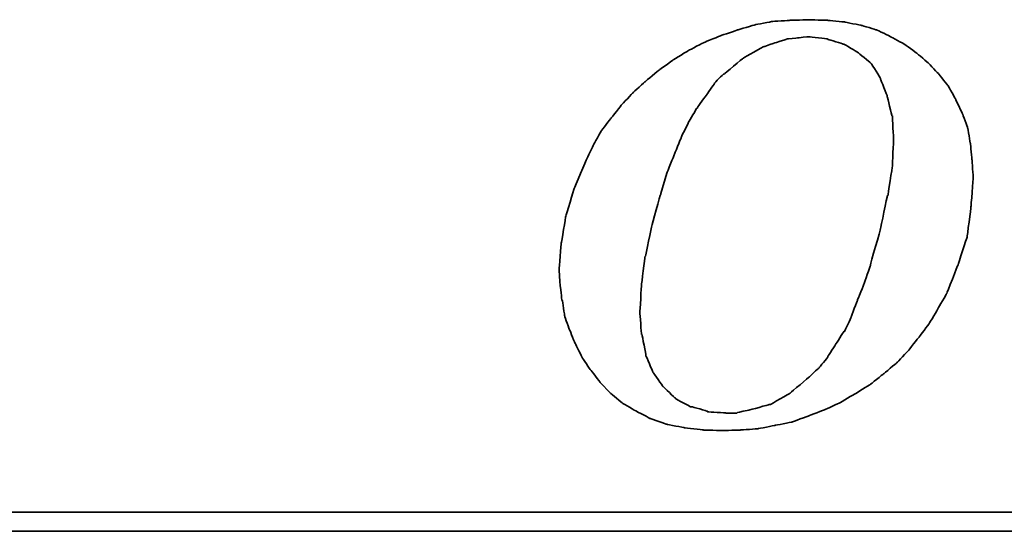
# Model space of a CAD drawing. Header units: millimetres. Extents: x 303 to 565, y 61 to 171.
# Tile 35 of 52: x 498.71 to 506.77, y 97.67 to 101.85. Entities that reach past the tile are written whole.
import ezdxf

# ---------------------------------------------------------------- set-up
doc = ezdxf.new("R2010")
doc.units = ezdxf.units.MM
doc.layers.add('DIM', color=4, linetype='Continuous')
doc.layers.add('layer 1', color=7, linetype='Continuous')

# ---------------------------------------------------------------- blocks, each defined once
blk = doc.blocks.new('TBI MOTION logo(完整正式版)')
at = {"layer": 'layer 1', "color": 22, "lineweight": 35}
for points, knots in [([(-11.34375, -6.98375), (-11.34375, -6.98375), (-10.91375, -7.43875), (-10.91375, -7.43875), (-10.91375, -7.43875), (-10.91375, -7.43875), (-10.38625, -7.87125), (-10.38625, -7.87125), (-10.38625, -7.87125), (-10.38625, -7.87125), (-9.81125, -8.20375), (-9.81125, -8.20375), (-9.81125, -8.20375), (-9.81125, -8.20375), (-9.21125, -8.51875), (-9.21125, -8.51875), (-9.21125, -8.51875), (-9.21125, -8.51875), (-8.51625, -8.75875), (-8.51625, -8.75875), (-8.51625, -8.75875), (-8.51625, -8.75875), (-7.77125, -8.90375), (-7.77125, -8.90375), (-7.77125, -8.90375), (-7.77125, -8.90375), (-6.97875, -8.99875), (-6.97875, -8.99875), (-6.97875, -8.99875), (-6.97875, -8.99875), (-6.14125, -9.02375), (-6.14125, -9.02375), (-6.14125, -9.02375), (-6.14125, -9.02375), (-5.37125, -8.99875), (-5.37125, -8.99875), (-5.37125, -8.99875), (-5.37125, -8.99875), (-4.65375, -8.94875), (-4.65375, -8.94875), (-4.65375, -8.94875), (-4.65375, -8.94875), (-3.93375, -8.80625), (-3.93375, -8.80625), (-3.93375, -8.80625), (-3.93375, -8.80625), (-3.21375, -8.66375), (-3.21375, -8.66375), (-3.21375, -8.66375), (-3.21375, -8.66375), (-2.49375, -8.39875), (-2.49375, -8.39875), (-2.49375, -8.39875), (-2.49375, -8.39875), (-1.79875, -8.13375), (-1.79875, -8.13375), (-1.79875, -8.13375), (-1.79875, -8.13375), (-1.17375, -7.84375), (-1.17375, -7.84375), (-1.17375, -7.84375), (-1.17375, -7.84375), (-0.52375, -7.46375), (-0.52375, -7.46375), (-0.52375, -7.46375), (-0.52375, -7.46375), (0.10124, -7.07875), (0.10124, -7.07875), (0.10124, -7.07875), (0.10124, -7.07875), (0.67625, -6.62375), (0.67625, -6.62375), (0.67625, -6.62375), (0.67625, -6.62375), (1.24874, -6.14375), (1.24874, -6.14375), (1.24874, -6.14375), (1.24874, -6.14375), (1.72874, -5.64125), (1.72874, -5.64125), (1.72874, -5.64125), (1.72874, -5.64125), (2.18624, -5.06375), (2.18624, -5.06375), (2.18624, -5.06375), (2.18624, -5.06375), (2.61625, -4.48874), (2.61625, -4.48874), (2.61625, -4.48874), (2.61625, -4.48874), (3.00125, -3.83874), (3.00125, -3.83874), (3.00125, -3.83874), (3.00125, -3.83874), (3.36124, -3.21374), (3.36124, -3.21374), (3.36124, -3.21374), (3.36124, -3.21374), (3.84374, -1.99125), (3.84374, -1.99125), (3.84374, -1.99125), (3.84374, -1.99125), (4.22625, -0.81875), (4.22625, -0.81875), (4.22625, -0.81875), (4.22625, -0.81875), (4.39125, 0.45624), (4.39125, 0.45624), (4.39125, 0.45624), (4.39125, 0.45624), (4.48874, 1.70124), (4.48874, 1.70124), (4.48874, 1.70124), (4.48874, 1.70124), (4.43874, 2.44625), (4.43874, 2.44625), (4.43874, 2.44625), (4.43874, 2.44625), (4.36874, 3.14125), (4.36874, 3.14125), (4.36874, 3.14125), (4.36874, 3.14125), (4.25125, 3.81125), (4.25125, 3.81125), (4.25125, 3.81125), (4.25125, 3.81125), (4.03124, 4.41125), (4.03124, 4.41125), (4.03124, 4.41125), (4.03124, 4.41125), (3.74374, 5.01125), (3.74374, 5.01125), (3.74374, 5.01125), (3.74374, 5.01125), (3.43124, 5.58875), (3.43124, 5.58875), (3.43124, 5.58875), (3.43124, 5.58875), (3.02625, 6.09125), (3.02625, 6.09125), (3.02625, 6.09125), (3.02625, 6.09125), (2.59374, 6.54875), (2.59374, 6.54875), (2.59374, 6.54875), (2.59374, 6.54875), (2.09124, 6.98125), (2.09124, 6.98125), (2.09124, 6.98125), (2.09124, 6.98125), (1.56124, 7.36625), (1.56124, 7.36625), (1.56124, 7.36625), (1.56124, 7.36625), (0.98624, 7.67625), (0.98624, 7.67625), (0.98624, 7.67625), (0.98624, 7.67625), (0.38624, 7.96375), (0.38624, 7.96375), (0.38624, 7.96375), (0.38624, 7.96375), (-0.25875, 8.15625), (-0.25875, 8.15625), (-0.25875, 8.15625), (-0.25875, 8.15625), (-0.98125, 8.30125), (-0.98125, 8.30125), (-0.98125, 8.30125), (-0.98125, 8.30125), (-1.70124, 8.37125), (-1.70124, 8.37125), (-1.70124, 8.37125), (-1.70124, 8.37125), (-2.49375, 8.39624), (-2.49375, 8.39624), (-2.49375, 8.39624), (-2.49375, 8.39624), (-3.28625, 8.37125), (-3.28625, 8.37125), (-3.28625, 8.37125), (-3.28625, 8.37125), (-4.05125, 8.32125), (-4.05125, 8.32125), (-4.05125, 8.32125), (-4.05125, 8.32125), (-4.77375, 8.18125), (-4.77375, 8.18125), (-4.77375, 8.18125), (-4.77375, 8.18125), (-5.51625, 7.96375), (-5.51625, 7.96375), (-5.51625, 7.96375), (-5.51625, 7.96375), (-6.21125, 7.72625), (-6.21125, 7.72625), (-6.21125, 7.72625), (-6.21125, 7.72625), (-6.92875, 7.43625), (-6.92875, 7.43625), (-6.92875, 7.43625), (-6.92875, 7.43625), (-7.57875, 7.10125), (-7.57875, 7.10125), (-7.57875, 7.10125), (-7.57875, 7.10125), (-8.24875, 6.69125), (-8.24875, 6.69125), (-8.24875, 6.69125), (-8.24875, 6.69125), (-8.84875, 6.26125), (-8.84875, 6.26125), (-8.84875, 6.26125), (-8.84875, 6.26125), (-9.42625, 5.78125), (-9.42625, 5.78125), (-9.42625, 5.78125), (-9.42625, 5.78125), (-9.95375, 5.30125), (-9.95375, 5.30125), (-9.95375, 5.30125), (-9.95375, 5.30125), (-10.43375, 4.79624), (-10.43375, 4.79624), (-10.43375, 4.79624), (-10.43375, 4.79624), (-10.88875, 4.22125), (-10.88875, 4.22125), (-10.88875, 4.22125), (-10.88875, 4.22125), (-11.29875, 3.69375), (-11.29875, 3.69375), (-11.29875, 3.69375), (-11.29875, 3.69375), (-11.63375, 3.09125), (-11.63375, 3.09125), (-11.63375, 3.09125), (-11.63375, 3.09125), (-11.91875, 2.49625), (-11.91875, 2.49625), (-11.91875, 2.49625), (-11.91875, 2.49625), (-12.44875, 1.24625), (-12.44875, 1.24625), (-12.44875, 1.24625), (-12.44875, 1.24625), (-12.80875, 0.06874), (-12.80875, 0.06874), (-12.80875, 0.06874), (-12.80875, 0.06874), (-12.99875, -1.07875), (-12.99875, -1.07875), (-12.99875, -1.07875), (-12.99875, -1.07875), (-13.09375, -2.18375), (-13.09375, -2.18375), (-13.09375, -2.18375), (-13.09375, -2.18375), (-13.04875, -2.85375), (-13.04875, -2.85375), (-13.04875, -2.85375), (-13.04875, -2.85375), (-12.97375, -3.50375), (-12.97375, -3.50375), (-12.97375, -3.50375), (-12.97375, -3.50375), (-12.95375, -3.50375), (-12.95375, -3.50375), (-12.95375, -3.50375), (-12.95375, -3.50375), (-12.85375, -4.17375), (-12.85375, -4.17375), (-12.85375, -4.17375), (-12.85375, -4.17375), (-12.63875, -4.77624), (-12.63875, -4.77624), (-12.63875, -4.77624), (-12.63875, -4.77624), (-12.39875, -5.35125), (-12.39875, -5.35125), (-12.39875, -5.35125), (-12.39875, -5.35125), (-12.11375, -5.92875), (-12.11375, -5.92875), (-12.11375, -5.92875), (-12.11375, -5.92875), (-11.75375, -6.45375), (-11.75375, -6.45375), (-11.75375, -6.45375), (-11.75375, -6.45375), (-11.34375, -6.98375), (-11.34375, -6.98375)], [0, 0, 0, 0, 0.01369863, 0.01369863, 0.01369863, 0.01369864, 0.02739726, 0.02739726, 0.02739726, 0.02739727, 0.04109589, 0.04109589, 0.04109589, 0.0410959, 0.05479452, 0.05479452, 0.05479452, 0.05479453, 0.06849315, 0.06849315, 0.06849315, 0.06849316, 0.08219178, 0.08219178, 0.08219178, 0.08219179, 0.09589041, 0.09589041, 0.09589041, 0.09589042, 0.10958904, 0.10958904, 0.10958904, 0.10958905, 0.12328767, 0.12328767, 0.12328767, 0.12328768, 0.1369863, 0.1369863, 0.1369863, 0.13698631, 0.15068493, 0.15068493, 0.15068493, 0.15068494, 0.16438356, 0.16438356, 0.16438356, 0.16438357, 0.17808219, 0.17808219, 0.17808219, 0.1780822, 0.19178082, 0.19178082, 0.19178082, 0.19178083, 0.20547945, 0.20547945, 0.20547945, 0.20547946, 0.21917808, 0.21917808, 0.21917808, 0.21917809, 0.23287671, 0.23287671, 0.23287671, 0.23287672, 0.24657534, 0.24657534, 0.24657534, 0.24657535, 0.26027397, 0.26027397, 0.26027397, 0.26027398, 0.2739726, 0.2739726, 0.2739726, 0.27397261, 0.28767123, 0.28767123, 0.28767123, 0.28767124, 0.30136986, 0.30136986, 0.30136986, 0.30136987, 0.31506849, 0.31506849, 0.31506849, 0.3150685, 0.32876712, 0.32876712, 0.32876712, 0.32876713, 0.34246575, 0.34246575, 0.34246575, 0.34246576, 0.35616438, 0.35616438, 0.35616438, 0.35616439, 0.36986301, 0.36986301, 0.36986301, 0.36986302, 0.38356164, 0.38356164, 0.38356164, 0.38356165, 0.39726027, 0.39726027, 0.39726027, 0.39726028, 0.4109589, 0.4109589, 0.4109589, 0.41095891, 0.42465753, 0.42465753, 0.42465753, 0.42465754, 0.43835616, 0.43835616, 0.43835616, 0.43835617, 0.45205479, 0.45205479, 0.45205479, 0.4520548, 0.46575342, 0.46575342, 0.46575342, 0.46575343, 0.47945205, 0.47945205, 0.47945205, 0.47945206, 0.49315068, 0.49315068, 0.49315068, 0.49315069, 0.50684932, 0.50684932, 0.50684932, 0.50684933, 0.52054795, 0.52054795, 0.52054795, 0.52054796, 0.53424658, 0.53424658, 0.53424658, 0.53424659, 0.54794521, 0.54794521, 0.54794521, 0.54794522, 0.56164384, 0.56164384, 0.56164384, 0.56164385, 0.57534247, 0.57534247, 0.57534247, 0.57534248, 0.5890411, 0.5890411, 0.5890411, 0.58904111, 0.60273973, 0.60273973, 0.60273973, 0.60273974, 0.61643836, 0.61643836, 0.61643836, 0.61643837, 0.63013699, 0.63013699, 0.63013699, 0.630137, 0.64383562, 0.64383562, 0.64383562, 0.64383563, 0.65753425, 0.65753425, 0.65753425, 0.65753426, 0.67123288, 0.67123288, 0.67123288, 0.67123289, 0.68493151, 0.68493151, 0.68493151, 0.68493152, 0.69863014, 0.69863014, 0.69863014, 0.69863015, 0.71232877, 0.71232877, 0.71232877, 0.71232878, 0.7260274, 0.7260274, 0.7260274, 0.72602741, 0.73972603, 0.73972603, 0.73972603, 0.73972604, 0.75342466, 0.75342466, 0.75342466, 0.75342467, 0.76712329, 0.76712329, 0.76712329, 0.7671233, 0.78082192, 0.78082192, 0.78082192, 0.78082193, 0.79452055, 0.79452055, 0.79452055, 0.79452056, 0.80821918, 0.80821918, 0.80821918, 0.80821919, 0.82191781, 0.82191781, 0.82191781, 0.82191782, 0.83561644, 0.83561644, 0.83561644, 0.83561645, 0.84931507, 0.84931507, 0.84931507, 0.84931508, 0.8630137, 0.8630137, 0.8630137, 0.86301371, 0.87671233, 0.87671233, 0.87671233, 0.87671234, 0.89041096, 0.89041096, 0.89041096, 0.89041097, 0.90410959, 0.90410959, 0.90410959, 0.9041096, 0.91780822, 0.91780822, 0.91780822, 0.91780823, 0.93150685, 0.93150685, 0.93150685, 0.93150686, 0.94520548, 0.94520548, 0.94520548, 0.94520549, 0.95890411, 0.95890411, 0.95890411, 0.95890412, 0.97260274, 0.97260274, 0.97260274, 0.97260275, 0.98630137, 0.98630137, 0.98630137, 0.98630138, 1, 1, 1, 1]), ([(-8.77875, 1.03124), (-8.77875, 1.03124), (-8.51625, 1.89625), (-8.51625, 1.89625), (-8.51625, 1.89625), (-8.51625, 1.89625), (-8.20375, 2.66375), (-8.20375, 2.66375), (-8.20375, 2.66375), (-8.20375, 2.66375), (-7.91625, 3.38125), (-7.91625, 3.38125), (-7.91625, 3.38125), (-7.91625, 3.38125), (-7.91625, 3.40624), (-7.91625, 3.40624), (-7.91625, 3.40624), (-7.91625, 3.40624), (-7.57875, 4.07624), (-7.57875, 4.07624), (-7.57875, 4.07624), (-7.57875, 4.07624), (-7.24375, 4.65125), (-7.24375, 4.65125), (-7.24375, 4.65125), (-7.24375, 4.65125), (-7.21875, 4.65125), (-7.21875, 4.65125), (-7.21875, 4.65125), (-7.21875, 4.65125), (-7.21875, 4.67624), (-7.21875, 4.67624), (-7.21875, 4.67624), (-7.21875, 4.67624), (-6.83625, 5.20375), (-6.83625, 5.20375), (-6.83625, 5.20375), (-6.83625, 5.20375), (-6.49875, 5.68625), (-6.49875, 5.68625), (-6.49875, 5.68625), (-6.49875, 5.68625), (-6.49875, 5.70625), (-6.49875, 5.70625), (-6.49875, 5.70625), (-6.49875, 5.70625), (-6.11625, 6.09125), (-6.11625, 6.09125), (-6.11625, 6.09125), (-6.11625, 6.09125), (-6.09125, 6.09125), (-6.09125, 6.09125), (-6.09125, 6.09125), (-6.09125, 6.09125), (-5.27375, 6.76625), (-5.27375, 6.76625), (-5.27375, 6.76625), (-5.27375, 6.76625), (-5.24875, 6.76625), (-5.24875, 6.76625), (-5.24875, 6.76625), (-5.24875, 6.76625), (-5.24875, 6.78625), (-5.24875, 6.78625), (-5.24875, 6.78625), (-5.24875, 6.78625), (-4.38875, 7.26624), (-4.38875, 7.26624), (-4.38875, 7.26624), (-4.38875, 7.26624), (-4.36125, 7.26624), (-4.36125, 7.26624), (-4.36125, 7.26624), (-4.36125, 7.26624), (-3.93375, 7.41125), (-3.93375, 7.41125), (-3.93375, 7.41125), (-3.93375, 7.41125), (-3.47375, 7.55625), (-3.47375, 7.55625), (-3.47375, 7.55625), (-3.47375, 7.55625), (-3.45375, 7.55625), (-3.45375, 7.55625), (-3.45375, 7.55625), (-3.45375, 7.55625), (-3.42875, 7.58124), (-3.42875, 7.58124), (-3.42875, 7.58124), (-3.42875, 7.58124), (-2.97375, 7.62625), (-2.97375, 7.62625), (-2.97375, 7.62625), (-2.97375, 7.62625), (-2.49375, 7.67625), (-2.49375, 7.67625), (-2.49375, 7.67625), (-2.49375, 7.67625), (-2.46875, 7.67625), (-2.46875, 7.67625), (-2.46875, 7.67625), (-2.46875, 7.67625), (-1.70124, 7.58124), (-1.70124, 7.58124), (-1.70124, 7.58124), (-1.70124, 7.58124), (-1.67875, 7.55625), (-1.67875, 7.55625), (-1.67875, 7.55625), (-1.67875, 7.55625), (-1.65375, 7.55625), (-1.65375, 7.55625), (-1.65375, 7.55625), (-1.65375, 7.55625), (-1.03125, 7.36625), (-1.03125, 7.36625), (-1.03125, 7.36625), (-1.03125, 7.36625), (-1.00625, 7.36625), (-1.00625, 7.36625), (-1.00625, 7.36625), (-1.00625, 7.36625), (-0.43124, 7.02624), (-0.43124, 7.02624), (-0.43124, 7.02624), (-0.43124, 7.02624), (-0.40625, 7.00624), (-0.40625, 7.00624), (-0.40625, 7.00624), (-0.40625, 7.00624), (0.12124, 6.57124), (0.12124, 6.57124), (0.12124, 6.57124), (0.12124, 6.57124), (0.14624, 6.54875), (0.14624, 6.54875), (0.14624, 6.54875), (0.14624, 6.54875), (0.17124, 6.52375), (0.17124, 6.52375), (0.17124, 6.52375), (0.17124, 6.52375), (0.55625, 5.89875), (0.55625, 5.89875), (0.55625, 5.89875), (0.55625, 5.89875), (0.55625, 5.87625), (0.55625, 5.87625), (0.55625, 5.87625), (0.55625, 5.87625), (0.84124, 5.15625), (0.84124, 5.15625), (0.84124, 5.15625), (0.84124, 5.15625), (0.84124, 5.13125), (0.84124, 5.13125), (0.84124, 5.13125), (0.84124, 5.13125), (1.03624, 4.31875), (1.03624, 4.31875), (1.03624, 4.31875), (1.03624, 4.31875), (1.05624, 4.31875), (1.05624, 4.31875), (1.05624, 4.31875), (1.05624, 4.31875), (1.05624, 4.29125), (1.05624, 4.29125), (1.05624, 4.29125), (1.05624, 4.29125), (1.10625, 3.33125), (1.10625, 3.33125), (1.10625, 3.33125), (1.10625, 3.33125), (1.10625, 3.30875), (1.10625, 3.30875), (1.10625, 3.30875), (1.10625, 3.30875), (1.05624, 2.20624), (1.05624, 2.20624), (1.05624, 2.20624), (1.05624, 2.20624), (1.05624, 2.18124), (1.05624, 2.18124), (1.05624, 2.18124), (1.05624, 2.18124), (0.86624, 0.93624), (0.86624, 0.93624), (0.86624, 0.93624), (0.86624, 0.93624), (0.84124, 0.93624), (0.84124, 0.93624), (0.84124, 0.93624), (0.84124, 0.93624), (0.55625, -0.45874), (0.55625, -0.45874), (0.55625, -0.45874), (0.55625, -0.45874), (0.12124, -1.99125), (0.12124, -1.99125), (0.12124, -1.99125), (0.12124, -1.99125), (0.12124, -2.01874), (0.12124, -2.01874), (0.12124, -2.01874), (0.12124, -2.01874), (-0.13874, -2.78375), (-0.13874, -2.78375), (-0.13874, -2.78375), (-0.13874, -2.78375), (-0.43124, -3.50375), (-0.43124, -3.50375), (-0.43124, -3.50375), (-0.43124, -3.50375), (-0.69375, -4.19875), (-0.69375, -4.19875), (-0.69375, -4.19875), (-0.69375, -4.19875), (-0.69375, -4.22375), (-0.69375, -4.22375), (-0.69375, -4.22375), (-0.69375, -4.22375), (-0.98125, -4.82374), (-0.98125, -4.82374), (-0.98125, -4.82374), (-0.98125, -4.82374), (-1.00625, -4.82374), (-1.00625, -4.82374), (-1.00625, -4.82374), (-1.00625, -4.82374), (-1.33875, -5.35125), (-1.33875, -5.35125), (-1.33875, -5.35125), (-1.33875, -5.35125), (-1.67875, -5.87875), (-1.67875, -5.87875), (-1.67875, -5.87875), (-1.67875, -5.87875), (-1.67875, -5.90375), (-1.67875, -5.90375), (-1.67875, -5.90375), (-1.67875, -5.90375), (-2.05875, -6.35875), (-2.05875, -6.35875), (-2.05875, -6.35875), (-2.05875, -6.35875), (-2.08375, -6.38375), (-2.08375, -6.38375), (-2.08375, -6.38375), (-2.08375, -6.38375), (-2.46875, -6.74375), (-2.46875, -6.74375), (-2.46875, -6.74375), (-2.46875, -6.74375), (-3.25875, -7.41625), (-3.25875, -7.41625), (-3.25875, -7.41625), (-3.25875, -7.41625), (-3.28625, -7.43875), (-3.28625, -7.43875), (-3.28625, -7.43875), (-3.28625, -7.43875), (-4.12375, -7.91875), (-4.12375, -7.91875), (-4.12375, -7.91875), (-4.12375, -7.91875), (-4.14875, -7.91875), (-4.14875, -7.91875), (-4.14875, -7.91875), (-4.14875, -7.91875), (-4.17125, -7.91875), (-4.17125, -7.91875), (-4.17125, -7.91875), (-4.17125, -7.91875), (-5.03375, -8.15875), (-5.03375, -8.15875), (-5.03375, -8.15875), (-5.03375, -8.15875), (-5.51625, -8.25625), (-5.51625, -8.25625), (-5.51625, -8.25625), (-5.51625, -8.25625), (-5.54125, -8.27875), (-5.54125, -8.27875), (-5.54125, -8.27875), (-5.54125, -8.27875), (-5.56375, -8.27875), (-5.56375, -8.27875), (-5.56375, -8.27875), (-5.56375, -8.27875), (-5.99625, -8.27875), (-5.99625, -8.27875), (-5.99625, -8.27875), (-5.99625, -8.27875), (-6.76375, -8.23125), (-6.76375, -8.23125), (-6.76375, -8.23125), (-6.76375, -8.23125), (-6.78875, -8.23125), (-6.78875, -8.23125), (-6.78875, -8.23125), (-6.78875, -8.23125), (-6.78875, -8.20375), (-6.78875, -8.20375), (-6.78875, -8.20375), (-6.78875, -8.20375), (-7.45875, -8.01375), (-7.45875, -8.01375), (-7.45875, -8.01375), (-7.45875, -8.01375), (-7.48375, -8.01375), (-7.48375, -8.01375), (-7.48375, -8.01375), (-7.48375, -8.01375), (-7.50875, -8.01375), (-7.50875, -8.01375), (-7.50875, -8.01375), (-7.50875, -8.01375), (-8.13125, -7.67875), (-8.13125, -7.67875), (-8.13125, -7.67875), (-8.13125, -7.67875), (-8.15625, -7.65375), (-8.15625, -7.65375), (-8.15625, -7.65375), (-8.15625, -7.65375), (-8.65875, -7.17375), (-8.65875, -7.17375), (-8.65875, -7.17375), (-8.65875, -7.17375), (-8.68375, -7.14875), (-8.68375, -7.14875), (-8.68375, -7.14875), (-8.68375, -7.14875), (-9.08875, -6.57375), (-9.08875, -6.57375), (-9.08875, -6.57375), (-9.08875, -6.57375), (-9.11375, -6.54875), (-9.11375, -6.54875), (-9.11375, -6.54875), (-9.11375, -6.54875), (-9.11375, -6.52875), (-9.11375, -6.52875), (-9.11375, -6.52875), (-9.11375, -6.52875), (-9.40375, -5.85375), (-9.40375, -5.85375), (-9.40375, -5.85375), (-9.40375, -5.85375), (-9.40375, -5.82875), (-9.40375, -5.82875), (-9.40375, -5.82875), (-9.40375, -5.82875), (-9.56875, -4.96875), (-9.56875, -4.96875), (-9.56875, -4.96875), (-9.56875, -4.96875), (-9.59375, -4.94375), (-9.59375, -4.94375), (-9.59375, -4.94375), (-9.59375, -4.94375), (-9.66375, -4.03375), (-9.66375, -4.03375), (-9.66375, -4.03375), (-9.66375, -4.03375), (-9.66375, -4.00875), (-9.66375, -4.00875), (-9.66375, -4.00875), (-9.66375, -4.00875), (-9.59375, -2.85375), (-9.59375, -2.85375), (-9.59375, -2.85375), (-9.59375, -2.85375), (-9.45125, -1.65875), (-9.45125, -1.65875), (-9.45125, -1.65875), (-9.45125, -1.65875), (-9.42625, -1.63375), (-9.42625, -1.63375), (-9.42625, -1.63375), (-9.42625, -1.63375), (-9.16125, -0.33875), (-9.16125, -0.33875), (-9.16125, -0.33875), (-9.16125, -0.33875), (-8.77875, 1.00624), (-8.77875, 1.00624), (-8.77875, 1.00624), (-8.77875, 1.00624), (-8.77875, 1.03124), (-8.77875, 1.03124)], [0, 0, 0, 0, 0.01020408, 0.01020408, 0.01020408, 0.01020409, 0.02040816, 0.02040816, 0.02040816, 0.02040817, 0.03061224, 0.03061224, 0.03061224, 0.03061225, 0.04081633, 0.04081633, 0.04081633, 0.04081634, 0.05102041, 0.05102041, 0.05102041, 0.05102042, 0.06122449, 0.06122449, 0.06122449, 0.0612245, 0.07142857, 0.07142857, 0.07142857, 0.07142858, 0.08163265, 0.08163265, 0.08163265, 0.08163266, 0.09183673, 0.09183673, 0.09183673, 0.09183674, 0.10204082, 0.10204082, 0.10204082, 0.10204083, 0.1122449, 0.1122449, 0.1122449, 0.11224491, 0.12244898, 0.12244898, 0.12244898, 0.12244899, 0.13265306, 0.13265306, 0.13265306, 0.13265307, 0.14285714, 0.14285714, 0.14285714, 0.14285715, 0.15306122, 0.15306122, 0.15306122, 0.15306123, 0.16326531, 0.16326531, 0.16326531, 0.16326532, 0.17346939, 0.17346939, 0.17346939, 0.1734694, 0.18367347, 0.18367347, 0.18367347, 0.18367348, 0.19387755, 0.19387755, 0.19387755, 0.19387756, 0.20408163, 0.20408163, 0.20408163, 0.20408164, 0.21428571, 0.21428571, 0.21428571, 0.21428572, 0.2244898, 0.2244898, 0.2244898, 0.22448981, 0.23469388, 0.23469388, 0.23469388, 0.23469389, 0.24489796, 0.24489796, 0.24489796, 0.24489797, 0.25510204, 0.25510204, 0.25510204, 0.25510205, 0.26530612, 0.26530612, 0.26530612, 0.26530613, 0.2755102, 0.2755102, 0.2755102, 0.27551021, 0.28571429, 0.28571429, 0.28571429, 0.2857143, 0.29591837, 0.29591837, 0.29591837, 0.29591838, 0.30612245, 0.30612245, 0.30612245, 0.30612246, 0.31632653, 0.31632653, 0.31632653, 0.31632654, 0.32653061, 0.32653061, 0.32653061, 0.32653062, 0.33673469, 0.33673469, 0.33673469, 0.3367347, 0.34693878, 0.34693878, 0.34693878, 0.34693879, 0.35714286, 0.35714286, 0.35714286, 0.35714287, 0.36734694, 0.36734694, 0.36734694, 0.36734695, 0.37755102, 0.37755102, 0.37755102, 0.37755103, 0.3877551, 0.3877551, 0.3877551, 0.38775511, 0.39795918, 0.39795918, 0.39795918, 0.39795919, 0.40816327, 0.40816327, 0.40816327, 0.40816328, 0.41836735, 0.41836735, 0.41836735, 0.41836736, 0.42857143, 0.42857143, 0.42857143, 0.42857144, 0.43877551, 0.43877551, 0.43877551, 0.43877552, 0.44897959, 0.44897959, 0.44897959, 0.4489796, 0.45918367, 0.45918367, 0.45918367, 0.45918368, 0.46938776, 0.46938776, 0.46938776, 0.46938777, 0.47959184, 0.47959184, 0.47959184, 0.47959185, 0.48979592, 0.48979592, 0.48979592, 0.48979593, 0.5, 0.5, 0.5, 0.50000001, 0.51020408, 0.51020408, 0.51020408, 0.51020409, 0.52040816, 0.52040816, 0.52040816, 0.52040817, 0.53061224, 0.53061224, 0.53061224, 0.53061225, 0.54081633, 0.54081633, 0.54081633, 0.54081634, 0.55102041, 0.55102041, 0.55102041, 0.55102042, 0.56122449, 0.56122449, 0.56122449, 0.5612245, 0.57142857, 0.57142857, 0.57142857, 0.57142858, 0.58163265, 0.58163265, 0.58163265, 0.58163266, 0.59183673, 0.59183673, 0.59183673, 0.59183674, 0.60204082, 0.60204082, 0.60204082, 0.60204083, 0.6122449, 0.6122449, 0.6122449, 0.61224491, 0.62244898, 0.62244898, 0.62244898, 0.62244899, 0.63265306, 0.63265306, 0.63265306, 0.63265307, 0.64285714, 0.64285714, 0.64285714, 0.64285715, 0.65306122, 0.65306122, 0.65306122, 0.65306123, 0.66326531, 0.66326531, 0.66326531, 0.66326532, 0.67346939, 0.67346939, 0.67346939, 0.6734694, 0.68367347, 0.68367347, 0.68367347, 0.68367348, 0.69387755, 0.69387755, 0.69387755, 0.69387756, 0.70408163, 0.70408163, 0.70408163, 0.70408164, 0.71428571, 0.71428571, 0.71428571, 0.71428572, 0.7244898, 0.7244898, 0.7244898, 0.72448981, 0.73469388, 0.73469388, 0.73469388, 0.73469389, 0.74489796, 0.74489796, 0.74489796, 0.74489797, 0.75510204, 0.75510204, 0.75510204, 0.75510205, 0.76530612, 0.76530612, 0.76530612, 0.76530613, 0.7755102, 0.7755102, 0.7755102, 0.77551021, 0.78571429, 0.78571429, 0.78571429, 0.7857143, 0.79591837, 0.79591837, 0.79591837, 0.79591838, 0.80612245, 0.80612245, 0.80612245, 0.80612246, 0.81632653, 0.81632653, 0.81632653, 0.81632654, 0.82653061, 0.82653061, 0.82653061, 0.82653062, 0.83673469, 0.83673469, 0.83673469, 0.8367347, 0.84693878, 0.84693878, 0.84693878, 0.84693879, 0.85714286, 0.85714286, 0.85714286, 0.85714287, 0.86734694, 0.86734694, 0.86734694, 0.86734695, 0.87755102, 0.87755102, 0.87755102, 0.87755103, 0.8877551, 0.8877551, 0.8877551, 0.88775511, 0.89795918, 0.89795918, 0.89795918, 0.89795919, 0.90816327, 0.90816327, 0.90816327, 0.90816328, 0.91836735, 0.91836735, 0.91836735, 0.91836736, 0.92857143, 0.92857143, 0.92857143, 0.92857144, 0.93877551, 0.93877551, 0.93877551, 0.93877552, 0.94897959, 0.94897959, 0.94897959, 0.9489796, 0.95918367, 0.95918367, 0.95918367, 0.95918368, 0.96938776, 0.96938776, 0.96938776, 0.96938777, 0.97959184, 0.97959184, 0.97959184, 0.97959185, 0.98979592, 0.98979592, 0.98979592, 0.98979593, 1, 1, 1, 1]), ([(75.90875, -9.47875), (75.90875, -9.47875), (75.90875, -12.28625), (75.90875, -12.28625), (75.90875, -12.28625), (75.90875, -12.28625), (75.90875, -12.47875), (75.90875, -12.47875), (75.90875, -12.47875), (75.90875, -12.47875), (75.71625, -12.47875), (75.71625, -12.47875), (75.71625, -12.47875), (75.71625, -12.47875), (-88.32875, -12.47875), (-88.32875, -12.47875), (-88.32875, -12.47875), (-88.32875, -12.47875), (-88.32875, -13.29375), (-88.32875, -13.29375), (-88.32875, -13.29375), (-88.32875, -13.29375), (82.89125, -13.29375), (82.89125, -13.29375), (82.89125, -13.29375), (82.89125, -13.29375), (75.90875, -9.47875), (75.90875, -9.47875)], [0, 0, 0, 0, 0.14285714, 0.14285714, 0.14285714, 0.14285715, 0.28571429, 0.28571429, 0.28571429, 0.2857143, 0.42857143, 0.42857143, 0.42857143, 0.42857144, 0.57142857, 0.57142857, 0.57142857, 0.57142858, 0.71428571, 0.71428571, 0.71428571, 0.71428572, 0.85714286, 0.85714286, 0.85714286, 0.85714287, 1, 1, 1, 1])]:
    blk.add_open_spline(points, degree=3, knots=knots, dxfattribs=at)

msp = doc.modelspace()

# ---------------------------------------------------------------- block references
at = {"layer": 'DIM', "color": 7, "xscale": 0.1927795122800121, "yscale": 0.1927795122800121, "zscale": 0.1927795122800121}
msp.add_blockref('TBI MOTION logo(完整正式版)', (505.6457, 100.2331), dxfattribs=at)

doc.saveas('drawing.dxf')
